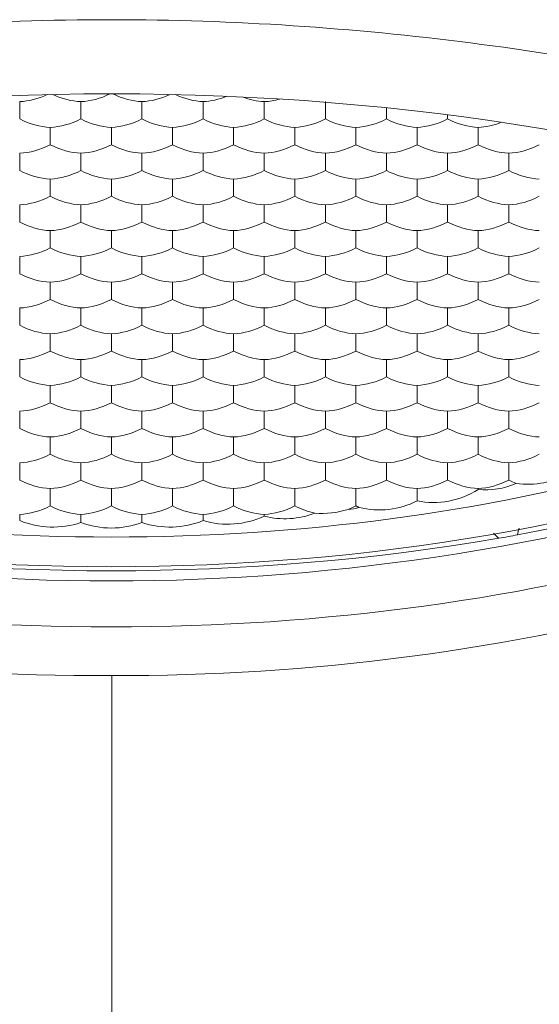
# Model space of a CAD drawing. Header units: millimetres. Extents: x 0 to 7.29, y -1.92 to 0.3.
# Tile 5 of 9: x 0.76531 to 0.77042, y -1.0323 to -1.02262. Entities that reach past the tile are written whole.
import ezdxf

# ---------------------------------------------------------------- set-up
doc = ezdxf.new("R2010")
doc.units = ezdxf.units.MM
doc.layers.add('VIBIA LUMINAIRES', color=1, linetype='Continuous', lineweight=9)

# ---------------------------------------------------------------- blocks, each defined once
blk = doc.blocks.new('5580_alz')
for p, q in [((-0.0009017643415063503, 0.409716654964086), (-0.0009017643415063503, 0.4095468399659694)), ((-0.0003005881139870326, 0.409716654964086), (-0.0003005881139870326, 0.4095468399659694)), ((0.0003005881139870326, 0.409716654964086), (0.0003005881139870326, 0.4095468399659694)), ((0.0009017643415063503, 0.4095468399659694), (0.0009017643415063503, 0.409716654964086)), ((0.001502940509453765, 0.4095468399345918), (0.001502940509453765, 0.409716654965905)), ((0.00210411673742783, 0.4095468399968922), (0.00210411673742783, 0.4097166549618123)), ((0.002705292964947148, 0.4095468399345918), (0.002705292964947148, 0.4096554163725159)), ((0.00330646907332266, 0.4095468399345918), (0.00330646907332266, 0.4095862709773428)), ((-0.00060117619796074, 0.4094630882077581), (-0.00060117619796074, 0.4092932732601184)), ((0, 0.4094630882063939), (0, 0.4092932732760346)), ((0.00060117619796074, 0.4092932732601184), (0.00060117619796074, 0.4094630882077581)), ((0.00120235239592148, 0.4092932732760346), (0.00120235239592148, 0.4094630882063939)), ((0.001803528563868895, 0.409293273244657), (0.001803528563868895, 0.4094630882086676)), ((0.002404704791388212, 0.4092932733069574), (0.002404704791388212, 0.4094630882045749)), ((0.003005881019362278, 0.409293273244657), (0.003005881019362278, 0.4094630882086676)), ((0.003607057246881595, 0.4092932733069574), (0.003607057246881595, 0.4094630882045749)), ((-0.0009017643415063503, 0.4092095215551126), (-0.0009017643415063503, 0.409039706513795)), ((-0.0003005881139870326, 0.4092095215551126), (-0.0003005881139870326, 0.409039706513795)), ((0.0003005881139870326, 0.409039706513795), (0.0003005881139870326, 0.4092095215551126)), ((0.0009017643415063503, 0.409039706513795), (0.0009017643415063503, 0.4092095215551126)), ((0.001502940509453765, 0.4090397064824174), (0.001502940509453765, 0.4092095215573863)), ((0.00210411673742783, 0.4090397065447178), (0.00210411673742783, 0.4092095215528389)), ((0.002705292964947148, 0.4090397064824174), (0.002705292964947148, 0.4092095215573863)), ((0.00330646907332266, 0.4090397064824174), (0.00330646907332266, 0.4092095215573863)), ((0.003907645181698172, 0.4090397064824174), (0.003907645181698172, 0.4092095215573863)), ((-0.00060117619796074, 0.4089559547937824), (-0.00060117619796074, 0.4087861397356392)), ((0, 0.4089559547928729), (0, 0.4087861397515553)), ((0.00060117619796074, 0.4087861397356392), (0.00060117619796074, 0.4089559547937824)), ((0.00120235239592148, 0.4087861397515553), (0.00120235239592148, 0.4089559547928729)), ((0.001803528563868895, 0.4087861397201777), (0.001803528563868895, 0.4089559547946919)), ((0.002404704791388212, 0.4087861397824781), (0.002404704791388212, 0.4089559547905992)), ((0.003005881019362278, 0.4087861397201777), (0.003005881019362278, 0.4089559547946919)), ((0.003607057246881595, 0.4087861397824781), (0.003607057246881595, 0.4089559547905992)), ((-0.0009017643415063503, 0.4087023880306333), (-0.0009017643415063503, 0.4085325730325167)), ((-0.0003005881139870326, 0.4087023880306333), (-0.0003005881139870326, 0.4085325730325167)), ((0.0003005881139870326, 0.4087023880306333), (0.0003005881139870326, 0.4085325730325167)), ((0.0009017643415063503, 0.4085325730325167), (0.0009017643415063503, 0.4087023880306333)), ((0.001502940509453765, 0.4085325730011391), (0.001502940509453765, 0.4087023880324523)), ((0.00210411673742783, 0.4085325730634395), (0.00210411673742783, 0.4087023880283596)), ((0.002705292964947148, 0.4085325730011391), (0.002705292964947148, 0.4087023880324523)), ((0.00330646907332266, 0.4085325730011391), (0.00330646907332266, 0.4087023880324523)), ((0.003907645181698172, 0.4085325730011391), (0.003907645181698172, 0.4087023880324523)), ((-0.00060117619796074, 0.4084488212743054), (-0.00060117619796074, 0.4082790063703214)), ((0, 0.4084488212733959), (0, 0.4082790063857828)), ((0.00060117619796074, 0.4084488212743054), (0.00060117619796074, 0.4082790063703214)), ((0.00120235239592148, 0.4082790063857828), (0.00120235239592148, 0.4084488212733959)), ((0.001803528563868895, 0.40827900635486), (0.001803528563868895, 0.4084488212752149)), ((0.002404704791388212, 0.4082790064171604), (0.002404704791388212, 0.4084488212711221)), ((0.003005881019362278, 0.40827900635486), (0.003005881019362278, 0.4084488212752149)), ((0.003607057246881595, 0.4082790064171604), (0.003607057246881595, 0.4084488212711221)), ((-0.0009017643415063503, 0.4081952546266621), (-0.0009017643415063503, 0.408025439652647)), ((-0.0003005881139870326, 0.4081952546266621), (-0.0003005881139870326, 0.408025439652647)), ((0.0003005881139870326, 0.4081952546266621), (0.0003005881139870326, 0.408025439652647)), ((0.0009017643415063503, 0.4081952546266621), (0.0009017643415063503, 0.408025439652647)), ((0.001502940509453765, 0.4080254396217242), (0.001502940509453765, 0.4081952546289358)), ((0.00210411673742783, 0.4080254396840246), (0.00210411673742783, 0.4081952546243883)), ((0.002705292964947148, 0.4080254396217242), (0.002705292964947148, 0.4081952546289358)), ((0.00330646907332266, 0.4080254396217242), (0.00330646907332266, 0.4081952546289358)), ((0.003907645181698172, 0.4080254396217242), (0.003907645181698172, 0.4081952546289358)), ((-0.00060117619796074, 0.407941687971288), (-0.00060117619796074, 0.4077718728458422)), ((0, 0.4079416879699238), (0, 0.4077718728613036)), ((0.00060117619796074, 0.407941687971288), (0.00060117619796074, 0.4077718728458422)), ((0.00120235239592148, 0.4077718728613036), (0.00120235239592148, 0.4079416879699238)), ((0.001803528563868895, 0.4077718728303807), (0.001803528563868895, 0.4079416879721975)), ((0.002404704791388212, 0.4077718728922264), (0.002404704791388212, 0.4079416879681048)), ((0.003005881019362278, 0.4077718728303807), (0.003005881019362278, 0.4079416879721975)), ((0.003607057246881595, 0.4077718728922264), (0.003607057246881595, 0.4079416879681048)), ((-0.0009017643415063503, 0.4076881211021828), (-0.0009017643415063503, 0.4075183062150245)), ((-0.0003005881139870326, 0.4076881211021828), (-0.0003005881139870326, 0.4075183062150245)), ((0.0003005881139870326, 0.4076881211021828), (0.0003005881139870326, 0.4075183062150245)), ((0.0009017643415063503, 0.4075183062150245), (0.0009017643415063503, 0.4076881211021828)), ((0.001502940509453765, 0.4075183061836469), (0.001502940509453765, 0.4076881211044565)), ((0.00210411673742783, 0.4075183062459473), (0.00210411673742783, 0.407688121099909)), ((0.002705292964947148, 0.4075183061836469), (0.002705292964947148, 0.4076881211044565)), ((0.00330646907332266, 0.4075183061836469), (0.00330646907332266, 0.4076881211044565)), ((0.003907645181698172, 0.4075183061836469), (0.003907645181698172, 0.4076881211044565)), ((-0.00060117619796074, 0.4074345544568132), (-0.00060117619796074, 0.4072647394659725)), ((0, 0.407434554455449), (0, 0.4072647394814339)), ((0.00060117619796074, 0.4072647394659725), (0.00060117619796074, 0.4074345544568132)), ((0.00120235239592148, 0.4072647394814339), (0.00120235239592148, 0.407434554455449)), ((0.001803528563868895, 0.4072647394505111), (0.001803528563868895, 0.4074345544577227)), ((0.002404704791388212, 0.4072647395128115), (0.002404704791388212, 0.40743455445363)), ((0.003005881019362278, 0.4072647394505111), (0.003005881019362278, 0.4074345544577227)), ((0.003607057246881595, 0.4072647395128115), (0.003607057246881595, 0.40743455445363)), ((-0.0009017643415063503, 0.4071809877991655), (-0.0009017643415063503, 0.4070111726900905)), ((-0.0003005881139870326, 0.4071809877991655), (-0.0003005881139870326, 0.4070111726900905)), ((0.0003005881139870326, 0.4070111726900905), (0.0003005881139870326, 0.4071809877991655)), ((0.0009017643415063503, 0.4070111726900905), (0.0009017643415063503, 0.4071809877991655)), ((0.001502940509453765, 0.4070111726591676), (0.001502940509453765, 0.4071809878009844)), ((0.00210411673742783, 0.407011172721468), (0.00210411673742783, 0.4071809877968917)), ((0.002705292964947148, 0.4070111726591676), (0.002705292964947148, 0.4071809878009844)), ((0.00330646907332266, 0.4070111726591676), (0.00330646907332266, 0.4071809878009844)), ((0.003907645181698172, 0.4070111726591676), (0.003907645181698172, 0.4071809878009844)), ((-0.00060117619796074, 0.4069274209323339), (-0.00060117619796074, 0.4067576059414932)), ((0, 0.4069274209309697), (0, 0.4067576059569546)), ((0.00060117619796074, 0.4067576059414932), (0.00060117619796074, 0.4069274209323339)), ((0.00120235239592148, 0.4067576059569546), (0.00120235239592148, 0.4069274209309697)), ((0.001803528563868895, 0.4067576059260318), (0.001803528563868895, 0.4069274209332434)), ((0.002404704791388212, 0.4069274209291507), (0.002404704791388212, 0.4067576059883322)), ((0.003005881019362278, 0.4067576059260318), (0.003005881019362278, 0.4069274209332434)), ((0.003607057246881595, 0.4067576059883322), (0.003607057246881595, 0.4069274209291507)), ((-0.0009017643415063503, 0.4066738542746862), (-0.0009017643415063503, 0.4065040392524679)), ((-0.0003005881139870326, 0.4066738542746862), (-0.0003005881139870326, 0.4065040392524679)), ((0.0003005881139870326, 0.4066738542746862), (0.0003005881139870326, 0.4065040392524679)), ((0.0009017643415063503, 0.4065040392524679), (0.0009017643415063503, 0.4066738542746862)), ((0.001502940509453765, 0.4065040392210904), (0.001502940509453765, 0.4066738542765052)), ((0.00210411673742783, 0.4065040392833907), (0.00210411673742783, 0.4066738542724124)), ((0.002705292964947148, 0.4066738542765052), (0.002705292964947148, 0.4065040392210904)), ((0.00330646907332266, 0.4065040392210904), (0.00330646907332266, 0.4066738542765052)), ((0.003907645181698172, 0.4065040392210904), (0.003907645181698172, 0.4066738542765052)), ((-0.00060117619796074, 0.4064202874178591), (-0.00060117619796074, 0.4062504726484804)), ((0, 0.4064202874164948), (0, 0.4062504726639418)), ((0.00060117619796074, 0.4064202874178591), (0.00060117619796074, 0.4062504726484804)), ((0.00120235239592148, 0.4062504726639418), (0.00120235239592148, 0.4064202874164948)), ((0.001803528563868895, 0.4062504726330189), (0.001803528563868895, 0.4064202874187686)), ((0.002404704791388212, 0.4064202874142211), (0.002404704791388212, 0.4062504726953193)), ((0.003005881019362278, 0.4064202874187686), (0.003005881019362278, 0.4062504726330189)), ((0.003607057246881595, 0.4062504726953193), (0.003607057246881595, 0.4064202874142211)), ((-0.0009017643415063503, 0.4061667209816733), (-0.0009017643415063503, 0.4059969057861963)), ((-0.0003005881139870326, 0.4061667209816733), (-0.0003005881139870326, 0.4059969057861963)), ((0.0003005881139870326, 0.4061667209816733), (0.0003005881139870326, 0.4059969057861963)), ((0.0009017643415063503, 0.4061667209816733), (0.0009017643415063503, 0.4059969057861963)), ((0.001502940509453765, 0.4059969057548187), (0.001502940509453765, 0.4061667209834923)), ((0.00210411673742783, 0.4059969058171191), (0.00210411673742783, 0.4061667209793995)), ((0.002705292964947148, 0.4061667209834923), (0.002705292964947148, 0.4059969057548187)), ((0.00330646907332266, 0.4061667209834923), (0.00330646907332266, 0.4059969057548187)), ((0.003907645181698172, 0.4059969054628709), (0.003907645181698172, 0.4061667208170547)), ((-0.00060117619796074, 0.4059131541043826), (-0.00060117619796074, 0.4057433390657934)), ((0, 0.4059131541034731), (0, 0.4057433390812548)), ((0.00060117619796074, 0.4059131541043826), (0.00060117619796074, 0.4057433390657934)), ((0.00120235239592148, 0.4059131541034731), (0.00120235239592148, 0.4057433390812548)), ((0.001803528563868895, 0.405743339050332), (0.001803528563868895, 0.4059131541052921)), ((0.002404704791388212, 0.4059131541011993), (0.002404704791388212, 0.4057433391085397)), ((0.003005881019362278, 0.4059131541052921), (0.003005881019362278, 0.4057914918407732)), ((0.003607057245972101, 0.4059131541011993), (0.003607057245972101, 0.4059036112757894)), ((-0.0009017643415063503, 0.4056595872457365), (-0.0009017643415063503, 0.4055984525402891)), ((-0.0003005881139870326, 0.4056595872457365), (-0.0003005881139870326, 0.4055790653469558)), ((0.0003005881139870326, 0.4056595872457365), (0.0003005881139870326, 0.4055790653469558)), ((0.0009017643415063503, 0.4056595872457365), (0.0009017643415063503, 0.4055984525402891)), ((0.001502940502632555, 0.4056595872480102), (0.001502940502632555, 0.4056418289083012)), ((4.410406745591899e-06, 0.3971549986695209), (3.849870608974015e-06, 0.4040749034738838))]:
    blk.add_line(p, q)
for centre, radius, start, end in [((0, 0.426703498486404), 0.02169837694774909, 251.914190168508, 288.085809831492), ((0.004096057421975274, 0.4067339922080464), 0.0007789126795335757, 261.3733941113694, 302.0002838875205), ((0.003166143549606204, 0.4065999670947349), 0.000824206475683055, 258.7877172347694, 302.3408861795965), ((0.003680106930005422, 0.4066316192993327), 0.0007316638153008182, 264.2700140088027, 294.1306532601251), ((0.002633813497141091, 0.4065362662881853), 0.0008325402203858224, 256.3495070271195, 296.5453719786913), ((0.002075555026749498, 0.4064948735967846), 0.0008261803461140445, 264.8579704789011, 287.717798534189), ((0.002248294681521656, 0.4064805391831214), 0.000776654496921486, 275.8152119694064, 284.087511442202), ((-0.0005748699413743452, 0.4064044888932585), 0.0008698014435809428, 247.9245974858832, 288.3812461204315), ((0.0005748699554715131, 0.4064044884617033), 0.0008698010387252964, 251.6187440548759, 292.0754123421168), ((0.001144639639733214, 0.4064200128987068), 0.00085670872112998, 253.5309060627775, 294.7228595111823), ((0.001705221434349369, 0.4064331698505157), 0.0008167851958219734, 255.6612105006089, 291.269059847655), ((-6.283130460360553e-07, 0.4063924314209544), 0.0008669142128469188, 249.7566214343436, 270.0415262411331), ((5.806714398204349e-07, 0.4063926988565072), 0.0008671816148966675, 269.9616343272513, 290.2402179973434), ((-0.01773789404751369, 0.4109270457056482), 0.02240797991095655, 345.8758555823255, 346.046292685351), ((-0.0001109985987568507, 0.4257027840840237), 0.02162831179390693, 254.7249250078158, 270.2940056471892), ((5.922890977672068e-05, 0.4260964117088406), 0.02202173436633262, 269.8458566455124, 285.1352307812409)]:
    blk.add_arc(centre, radius, start, end)
for centre, major_axis, ratio, start_param, end_param in [((0, 0.4034782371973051), (0.01302548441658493, -5.561997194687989e-17), 0.4848096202, -1.035630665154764, 4.176568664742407), ((-0.0007514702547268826, 0.4103901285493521), (-0.0004788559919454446, -0.0005676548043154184), 0.7583075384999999, 0.6029854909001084, 1.027057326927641), ((-0.0004508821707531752, 0.4103901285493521), (0.0004788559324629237, -0.0005676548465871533), 0.7583075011, 5.251880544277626, 5.68019985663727), ((-0.0001502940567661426, 0.4103901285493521), (-0.0004788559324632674, -0.000567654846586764), 0.7583075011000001, 0.6029854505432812, 1.051321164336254), ((0.0001502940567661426, 0.4103901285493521), (0.0004788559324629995, -0.0005676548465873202), 0.7583075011, 5.231864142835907, 5.680199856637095), ((0.0004508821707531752, 0.4103901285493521), (-0.0004788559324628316, -0.0005676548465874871), 0.7583075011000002, 0.6029854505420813, 1.031304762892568), ((0.0007514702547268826, 0.4103901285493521), (0.0004788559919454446, -0.0005676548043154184), 0.7583075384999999, 5.256127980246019, 5.680199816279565), ((0.001052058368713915, 0.4103901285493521), (-0.000478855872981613, -0.0005676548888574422), 0.7583074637, 0.6029854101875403, 0.9677040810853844), ((0.001352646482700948, 0.4103901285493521), (0.0004788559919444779, -0.0005676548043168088), 0.7583075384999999, 5.342703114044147, 5.680199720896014), ((0.00165323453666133, 0.4103901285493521), (-0.0004788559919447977, -0.000567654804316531), 0.7583075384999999, 0.6029855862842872, 0.8451529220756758), ((-0.0007514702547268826, 0.4101365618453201), (0.000478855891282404, -0.0005676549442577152), 0.7583074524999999, 5.209023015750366, 5.680199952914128), ((-0.0004508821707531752, 0.4101365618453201), (-0.0004788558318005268, -0.0005676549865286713), 0.7583074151, 0.6029853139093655, 1.074162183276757), ((-0.0001502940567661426, 0.4101365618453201), (0.0004788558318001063, -0.0005676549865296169), 0.7583074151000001, 5.209023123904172, 5.680200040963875), ((0.0001502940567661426, 0.4101365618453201), (-0.0004788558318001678, -0.0005676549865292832), 0.7583074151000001, 0.6029852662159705, 1.074162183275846), ((0.0004508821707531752, 0.4101365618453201), (0.000478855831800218, -0.0005676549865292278), 0.7583074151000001, 5.209023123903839, 5.680199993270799), ((0.0007514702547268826, 0.4101365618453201), (-0.0004788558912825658, -0.000567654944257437), 0.7583074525, 0.6029853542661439, 1.074162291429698), ((0.001052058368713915, 0.4101365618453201), (0.0004788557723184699, -0.00056765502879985), 0.7583073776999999, 5.209023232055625, 5.680200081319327), ((0.001352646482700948, 0.4101365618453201), (-0.0004788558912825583, -0.0005676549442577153), 0.7583074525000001, 0.6029853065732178, 1.074162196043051), ((0.00165323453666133, 0.4101365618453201), (0.0004788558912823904, -0.000567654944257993), 0.7583074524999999, 5.209023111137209, 5.680199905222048), ((0.001953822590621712, 0.4101365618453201), (-0.0004788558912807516, -0.0005676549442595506), 0.7583074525, 0.602985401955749, 1.074162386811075), ((0.002254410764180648, 0.4101365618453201), (0.0004788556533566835, -0.0005676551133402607), 0.7583073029, 5.209023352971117, 5.680200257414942), ((0.002554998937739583, 0.4101365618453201), (-0.0004788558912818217, -0.0005676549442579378), 0.7583074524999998, 0.6029852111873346, 1.074162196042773), ((0.002855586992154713, 0.4101365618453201), (0.0004788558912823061, -0.0005676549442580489), 0.7583074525, 5.209023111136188, 5.680199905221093), ((0.003156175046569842, 0.4101365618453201), (-0.0004788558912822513, -0.0005676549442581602), 0.7583074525, 0.6029854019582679, 1.074162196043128), ((0.003456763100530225, 0.4101365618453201), (0.0004788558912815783, -0.0005676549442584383), 0.7583074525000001, 5.209023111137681, 5.680200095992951), ((0.00375735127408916, 0.4101365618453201), (-0.0004788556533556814, -0.0005676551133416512), 0.7583073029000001, 0.6029850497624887, 0.9589336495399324), ((-0.0007514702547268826, 0.4098829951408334), (-0.000478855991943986, -0.0005676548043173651), 0.7583075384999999, 0.6029854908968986, 1.074162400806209), ((-0.0004508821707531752, 0.4098829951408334), (0.0004788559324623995, -0.0005676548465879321), 0.7583075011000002, 5.209023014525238, 5.680199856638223), ((-0.0001502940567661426, 0.4098829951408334), (-0.0004788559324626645, -0.0005676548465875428), 0.7583075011, 0.6029854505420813, 1.074162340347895), ((0.0001502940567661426, 0.4098829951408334), (0.0004788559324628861, -0.0005676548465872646), 0.7583075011, 5.209022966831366, 5.680199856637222), ((0.0004508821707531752, 0.4098829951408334), (-0.0004788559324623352, -0.0005676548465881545), 0.7583075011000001, 0.6029854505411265, 1.074162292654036), ((0.0007514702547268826, 0.4098829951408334), (0.0004788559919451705, -0.0005676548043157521), 0.7583075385, 5.209022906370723, 5.680199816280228), ((0.001052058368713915, 0.4098829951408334), (-0.0004788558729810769, -0.0005676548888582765), 0.7583074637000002, 0.6029854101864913, 1.074162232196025), ((0.001352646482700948, 0.4098829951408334), (0.0004788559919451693, -0.0005676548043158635), 0.7583075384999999, 5.209022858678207, 5.680199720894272), ((0.00165323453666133, 0.4098829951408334), (-0.000478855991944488, -0.0005676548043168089), 0.7583075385, 0.6029855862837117, 1.074162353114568), ((0.001953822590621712, 0.4098829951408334), (0.0004788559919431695, -0.0005676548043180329), 0.7583075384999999, 5.209022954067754, 5.680199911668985), ((0.002254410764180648, 0.4098829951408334), (-0.0004788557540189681, -0.0005676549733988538), 0.7583073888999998, 0.602985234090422, 1.074162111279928), ((0.002554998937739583, 0.4098829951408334), (0.0004788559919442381, -0.0005676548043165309), 0.7583075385, 5.209022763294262, 5.680199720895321), ((0.002855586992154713, 0.4098829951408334), (-0.0004788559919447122, -0.0005676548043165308), 0.7583075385, 0.602985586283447, 1.074162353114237), ((0.003156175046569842, 0.4098829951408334), (0.0004788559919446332, -0.0005676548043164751), 0.7583075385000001, 5.209022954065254, 5.680199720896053), ((0.003456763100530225, 0.4098829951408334), (-0.000478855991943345, -0.0005676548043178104), 0.7583075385, 0.6029855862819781, 1.074162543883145), ((0.00375735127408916, 0.4098829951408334), (0.0004788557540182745, -0.0005676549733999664), 0.7583073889, 5.209023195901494, 5.680199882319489), ((0.004057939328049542, 0.4098829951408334), (-0.0004788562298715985, -0.0005676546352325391), 0.7583076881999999, 0.602985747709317, 1.074162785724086), ((-0.0007514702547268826, 0.4096294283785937), (0.0004788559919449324, -0.0005676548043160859), 0.7583075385, 5.209022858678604, 5.680199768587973), ((-0.0004508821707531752, 0.4096294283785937), (-0.0004788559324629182, -0.0005676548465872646), 0.7583075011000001, 0.6029854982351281, 1.074162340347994), ((-0.0001502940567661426, 0.4096294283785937), (0.0004788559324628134, -0.0005676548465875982), 0.7583075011, 5.209022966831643, 5.680199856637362), ((0.0001502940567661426, 0.4096294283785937), (-0.0004788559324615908, -0.0005676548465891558), 0.7583075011, 0.6029854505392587, 1.074162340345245), ((0.0004508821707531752, 0.4096294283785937), (0.0004788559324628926, -0.0005676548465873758), 0.7583075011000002, 5.209022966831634, 5.68019980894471), ((0.0007514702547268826, 0.4096294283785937), (-0.0004788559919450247, -0.0005676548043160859), 0.7583075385, 0.6029855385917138, 1.074162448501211), ((0.001052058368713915, 0.4096294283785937), (0.0004788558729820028, -0.0005676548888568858), 0.7583074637, 5.209023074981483, 5.680199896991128), ((0.001352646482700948, 0.4096294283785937), (-0.0004788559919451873, -0.0005676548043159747), 0.7583075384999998, 0.6029854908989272, 1.074162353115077), ((0.00165323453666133, 0.4096294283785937), (0.0004788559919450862, -0.0005676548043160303), 0.7583075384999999, 5.209022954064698, 5.680199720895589), ((0.001953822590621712, 0.4096294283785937), (-0.0004788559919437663, -0.0005676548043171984), 0.7583075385, 0.6029855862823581, 1.074162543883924), ((0.002254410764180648, 0.4096294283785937), (0.0004788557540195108, -0.0005676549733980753), 0.7583073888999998, 5.209023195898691, 5.680200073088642), ((0.002554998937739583, 0.4096294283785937), (-0.0004788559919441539, -0.0005676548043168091), 0.7583075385, 0.6029853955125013, 1.07416235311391), ((0.002855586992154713, 0.4096294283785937), (0.0004788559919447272, -0.0005676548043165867), 0.7583075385, 5.209022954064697, 5.680199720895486), ((0.003156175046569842, 0.4096294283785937), (-0.0004788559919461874, -0.0005676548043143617), 0.7583075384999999, 0.6029855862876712, 1.074162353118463), ((0.003456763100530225, 0.4096294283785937), (0.0004788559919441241, -0.0005676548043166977), 0.7583075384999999, 5.209022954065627, 5.68019991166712), ((0.00375735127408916, 0.4096294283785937), (-0.0004788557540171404, -0.0005676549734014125), 0.7583073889, 0.6029852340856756, 1.074161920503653), ((0.004057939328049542, 0.4096294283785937), (0.0004788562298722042, -0.0005676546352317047), 0.7583076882, 5.209022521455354, 5.680199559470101), ((-0.0007514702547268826, 0.4093758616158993), (-0.0004788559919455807, -0.0005676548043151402), 0.7583075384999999, 0.6029854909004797, 1.074162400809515), ((-0.0004508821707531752, 0.4093758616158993), (0.0004788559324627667, -0.0005676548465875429), 0.7583075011, 5.209023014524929, 5.680199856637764), ((-0.0001502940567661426, 0.4093758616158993), (-0.0004788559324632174, -0.0005676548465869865), 0.7583075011, 0.6029854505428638, 1.074162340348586), ((0.0001502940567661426, 0.4093758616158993), (0.000478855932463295, -0.0005676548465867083), 0.7583075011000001, 5.209022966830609, 5.680199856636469), ((0.0004508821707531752, 0.4093758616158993), (-0.0004788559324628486, -0.0005676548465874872), 0.7583075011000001, 0.6029854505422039, 1.074162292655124), ((0.0007514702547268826, 0.4093758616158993), (0.0004788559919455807, -0.0005676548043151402), 0.7583075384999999, 5.209022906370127, 5.680199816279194), ((0.001052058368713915, 0.4093758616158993), (-0.0004788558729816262, -0.0005676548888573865), 0.7583074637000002, 0.6029854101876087, 1.074162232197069), ((0.001352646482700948, 0.4093758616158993), (0.0004788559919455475, -0.0005676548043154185), 0.7583075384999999, 5.209022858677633, 5.680199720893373), ((0.00165323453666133, 0.4093758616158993), (-0.0004788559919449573, -0.0005676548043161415), 0.7583075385, 0.6029855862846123, 1.074162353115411), ((0.001953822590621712, 0.4093758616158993), (0.0004788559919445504, -0.000567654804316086), 0.7583075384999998, 5.209022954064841, 5.680199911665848), ((0.002254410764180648, 0.4093758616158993), (-0.0004788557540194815, -0.0005676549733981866), 0.7583073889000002, 0.6029852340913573, 1.07416211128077), ((0.002554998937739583, 0.4093758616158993), (0.0004788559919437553, -0.000567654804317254), 0.7583075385, 5.209022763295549, 5.68019972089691), ((0.002855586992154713, 0.4093758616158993), (-0.00047885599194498, -0.0005676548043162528), 0.7583075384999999, 0.6029855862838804, 1.074162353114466), ((0.003156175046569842, 0.4093758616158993), (0.0004788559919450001, -0.0005676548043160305), 0.7583075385, 5.209022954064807, 5.680199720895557), ((0.003456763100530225, 0.4093758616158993), (-0.0004788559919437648, -0.0005676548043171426), 0.7583075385, 0.6029855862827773, 1.074162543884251), ((0.00375735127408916, 0.4093758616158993), (0.0004788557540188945, -0.0005676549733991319), 0.7583073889, 5.209023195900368, 5.680199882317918), ((0.004057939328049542, 0.4093758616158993), (-0.0004788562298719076, -0.0005676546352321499), 0.7583076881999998, 0.6029857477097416, 1.074162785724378), ((-0.0007514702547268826, 0.4091222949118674), (0.0004788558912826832, -0.0005676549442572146), 0.7583074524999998, 5.209023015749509, 5.680199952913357), ((-0.0004508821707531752, 0.4091222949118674), (-0.0004788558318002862, -0.0005676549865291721), 0.7583074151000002, 0.6029853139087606, 1.074162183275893), ((-0.0001502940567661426, 0.4091222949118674), (0.0004788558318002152, -0.000567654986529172), 0.7583074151, 5.209023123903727, 5.680200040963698), ((0.0001502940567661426, 0.4091222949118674), (-0.0004788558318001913, -0.000567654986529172), 0.7583074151, 0.6029852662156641, 1.074162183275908), ((0.0004508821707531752, 0.4091222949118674), (0.0004788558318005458, -0.0005676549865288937), 0.7583074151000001, 5.20902312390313, 5.680199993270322), ((0.0007514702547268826, 0.4091222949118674), (-0.0004788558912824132, -0.0005676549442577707), 0.7583074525, 0.602985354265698, 1.07416229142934), ((0.001052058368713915, 0.4091222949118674), (0.000478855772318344, -0.0005676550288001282), 0.7583073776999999, 5.209023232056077, 5.680200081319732), ((0.001352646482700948, 0.4091222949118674), (-0.0004788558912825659, -0.0005676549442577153), 0.7583074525, 0.6029853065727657, 1.07416219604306), ((0.00165323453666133, 0.4091222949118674), (0.0004788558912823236, -0.0005676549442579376), 0.7583074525, 5.209023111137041, 5.680199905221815), ((0.001953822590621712, 0.4091222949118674), (-0.0004788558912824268, -0.0005676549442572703), 0.7583074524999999, 0.6029854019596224, 1.074162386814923), ((0.002254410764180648, 0.4091222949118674), (0.0004788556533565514, -0.0005676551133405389), 0.7583073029, 5.209023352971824, 5.68020025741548), ((0.002554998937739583, 0.4091222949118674), (-0.0004788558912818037, -0.0005676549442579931), 0.7583074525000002, 0.6029852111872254, 1.074162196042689), ((0.002855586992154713, 0.4091222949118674), (0.0004788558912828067, -0.0005676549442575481), 0.7583074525, 5.209023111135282, 5.680199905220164), ((0.003156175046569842, 0.4091222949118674), (-0.0004788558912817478, -0.0005676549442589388), 0.7583074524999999, 0.6029854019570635, 1.074162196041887), ((0.003456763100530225, 0.4091222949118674), (0.0004788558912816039, -0.0005676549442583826), 0.7583074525, 5.209023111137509, 5.680200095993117), ((0.00375735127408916, 0.4091222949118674), (-0.00047885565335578, -0.0005676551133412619), 0.7583073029, 0.6029850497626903, 1.074161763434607), ((0.004057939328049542, 0.4091222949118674), (0.0004788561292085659, -0.0005676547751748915), 0.7583076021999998, 5.209022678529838, 5.680199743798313), ((-0.0007514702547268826, 0.4088687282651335), (-0.0004788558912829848, -0.0005676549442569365), 0.7583074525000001, 0.6029853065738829, 1.074162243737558), ((-0.0004508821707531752, 0.4088687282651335), (0.0004788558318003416, -0.0005676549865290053), 0.7583074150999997, 5.209023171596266, 5.680200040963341), ((-0.0001502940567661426, 0.4088687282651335), (-0.0004788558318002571, -0.0005676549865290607), 0.7583074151, 0.6029852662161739, 1.074162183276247), ((0.0001502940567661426, 0.4088687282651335), (0.0004788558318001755, -0.0005676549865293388), 0.7583074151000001, 5.209023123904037, 5.680200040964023), ((0.0004508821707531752, 0.4088687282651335), (-0.0004788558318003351, -0.0005676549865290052), 0.7583074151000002, 0.6029852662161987, 1.074162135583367), ((0.0007514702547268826, 0.4088687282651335), (0.0004788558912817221, -0.0005676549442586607), 0.7583074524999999, 5.209023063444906, 5.680200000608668), ((0.001052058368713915, 0.4088687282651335), (-0.0004788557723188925, -0.000567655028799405), 0.7583073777, 0.6029852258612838, 1.074162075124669), ((0.001352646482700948, 0.4088687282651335), (0.000478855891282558, -0.0005676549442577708), 0.7583074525, 5.209023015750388, 5.680199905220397), ((0.00165323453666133, 0.4088687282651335), (-0.0004788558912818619, -0.000567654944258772), 0.7583074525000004, 0.6029854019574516, 1.074162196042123), ((0.001953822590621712, 0.4088687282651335), (0.0004788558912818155, -0.0005676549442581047), 0.7583074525, 5.209023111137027, 5.680200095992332), ((0.002254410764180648, 0.4088687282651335), (-0.00047885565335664, -0.0005676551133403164), 0.7583073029, 0.6029850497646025, 1.074161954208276), ((0.002554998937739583, 0.4088687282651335), (0.0004788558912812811, -0.0005676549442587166), 0.7583074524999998, 5.209022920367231, 5.680199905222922), ((0.002855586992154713, 0.4088687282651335), (-0.0004788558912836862, -0.0005676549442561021), 0.7583074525, 0.6029854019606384, 1.074162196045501), ((0.003156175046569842, 0.4088687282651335), (0.0004788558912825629, -0.0005676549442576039), 0.7583074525, 5.209023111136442, 5.680199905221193), ((0.003456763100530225, 0.4088687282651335), (-0.0004788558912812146, -0.0005676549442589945), 0.7583074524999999, 0.6029854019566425, 1.074162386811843), ((0.00375735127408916, 0.4088687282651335), (0.0004788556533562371, -0.00056765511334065), 0.7583073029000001, 5.209023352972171, 5.680200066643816), ((0.004057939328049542, 0.4088687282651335), (-0.0004788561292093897, -0.0005676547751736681), 0.7583076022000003, 0.602985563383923, 1.074162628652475), ((0, 0.4104889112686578), (0.01042038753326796, 0), 0.4848096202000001, 3.655054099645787, 5.769723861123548), ((-0.0007514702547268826, 0.4086151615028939), (0.0004788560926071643, -0.0005676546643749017), 0.7583076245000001, 5.209022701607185, 5.680199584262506), ((-0.0004508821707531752, 0.4086151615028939), (-0.0004788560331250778, -0.0005676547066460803), 0.7583075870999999, 0.6029856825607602, 1.074162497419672), ((-0.0001502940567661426, 0.4086151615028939), (0.0004788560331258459, -0.0005676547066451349), 0.7583075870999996, 5.209022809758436, 5.680199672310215), ((0.0001502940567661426, 0.4086151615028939), (-0.000478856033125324, -0.0005676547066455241), 0.7583075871, 0.6029856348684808, 1.074162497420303), ((0.0004508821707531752, 0.4086151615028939), (0.0004788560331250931, -0.0005676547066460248), 0.7583075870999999, 5.209022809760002, 5.680199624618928), ((0.0007514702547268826, 0.4086151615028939), (-0.0004788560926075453, -0.0005676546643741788), 0.7583076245, 0.6029857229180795, 1.07416260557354), ((0.001052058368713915, 0.4086151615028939), (0.0004788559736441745, -0.0005676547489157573), 0.7583075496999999, 5.209022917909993, 5.680199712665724), ((0.001352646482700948, 0.4086151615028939), (-0.0004788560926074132, -0.0005676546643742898), 0.7583076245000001, 0.6029856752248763, 1.074162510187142), ((0.00165323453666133, 0.4086151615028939), (0.0004788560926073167, -0.000567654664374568), 0.7583076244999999, 5.209022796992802, 5.680199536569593), ((0.001953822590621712, 0.4086151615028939), (-0.0004788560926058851, -0.0005676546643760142), 0.7583076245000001, 0.6029857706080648, 1.074162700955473), ((0.002254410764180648, 0.4086151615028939), (0.0004788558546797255, -0.0005676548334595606), 0.7583074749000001, 5.209023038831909, 5.680199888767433), ((0.002554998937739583, 0.4086151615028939), (-0.0004788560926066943, -0.0005676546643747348), 0.7583076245, 0.602985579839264, 1.074162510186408), ((0.002855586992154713, 0.4086151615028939), (0.000478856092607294, -0.0005676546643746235), 0.7583076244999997, 5.209022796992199, 5.680199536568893), ((0.003156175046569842, 0.4086151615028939), (-0.0004788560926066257, -0.0005676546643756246), 0.7583076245, 0.6029857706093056, 1.074162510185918), ((0.003456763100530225, 0.4086151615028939), (0.0004788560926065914, -0.000567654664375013), 0.7583076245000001, 5.209022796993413, 5.680199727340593), ((0.00375735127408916, 0.4086151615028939), (-0.0004788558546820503, -0.000567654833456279), 0.7583074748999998, 0.6029854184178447, 1.074162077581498), ((0.004057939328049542, 0.4086151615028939), (0.0004788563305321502, -0.000567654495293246), 0.7583077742, 5.209022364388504, 5.680199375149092), ((-0.0007514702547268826, 0.4083615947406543), (-0.0004788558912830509, -0.0005676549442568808), 0.7583074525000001, 0.6029853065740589, 1.074162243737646), ((-0.0004508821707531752, 0.4083615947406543), (0.000478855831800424, -0.0005676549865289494), 0.7583074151, 5.209023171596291, 5.68020004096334), ((-0.0001502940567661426, 0.4083615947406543), (-0.0004788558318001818, -0.00056765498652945), 0.7583074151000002, 0.6029852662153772, 1.074162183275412), ((0.0001502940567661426, 0.4083615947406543), (0.0004788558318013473, -0.0005676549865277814), 0.7583074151, 5.209023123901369, 5.680200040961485), ((0.0004508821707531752, 0.4083615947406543), (-0.0004788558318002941, -0.0005676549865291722), 0.7583074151, 0.6029852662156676, 1.0741621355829), ((0.0007514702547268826, 0.4083615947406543), (0.000478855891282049, -0.0005676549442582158), 0.7583074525, 5.209023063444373, 5.680200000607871), ((0.001052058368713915, 0.4083615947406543), (-0.0004788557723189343, -0.0005676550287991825), 0.7583073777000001, 0.6029852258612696, 1.07416207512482), ((0.001352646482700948, 0.4083615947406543), (0.0004788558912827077, -0.000567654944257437), 0.7583074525, 5.209023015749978, 5.680199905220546), ((0.00165323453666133, 0.4083615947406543), (-0.0004788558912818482, -0.0005676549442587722), 0.7583074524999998, 0.6029854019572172, 1.074162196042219), ((0.001953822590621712, 0.4083615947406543), (0.0004788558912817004, -0.0005676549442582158), 0.7583074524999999, 5.209023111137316, 5.680200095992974), ((0.002254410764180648, 0.4083615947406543), (-0.0004788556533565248, -0.0005676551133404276), 0.7583073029, 0.6029850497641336, 1.074161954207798), ((0.002554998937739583, 0.4083615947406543), (0.0004788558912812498, -0.0005676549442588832), 0.7583074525, 5.209022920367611, 5.680199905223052), ((0.002855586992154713, 0.4083615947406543), (-0.0004788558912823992, -0.0005676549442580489), 0.7583074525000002, 0.6029854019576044, 1.074162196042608), ((0.003156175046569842, 0.4083615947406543), (0.0004788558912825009, -0.0005676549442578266), 0.7583074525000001, 5.209023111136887, 5.680199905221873), ((0.003456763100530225, 0.4083615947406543), (-0.0004788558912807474, -0.0005676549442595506), 0.7583074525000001, 0.6029854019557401, 1.07416238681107), ((0.00375735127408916, 0.4083615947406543), (0.0004788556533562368, -0.0005676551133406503), 0.7583073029, 5.209023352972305, 5.680200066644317), ((0.004057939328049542, 0.4083615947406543), (-0.0004788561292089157, -0.0005676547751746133), 0.7583076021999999, 0.6029855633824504, 1.07416262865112), ((0, 0.4100507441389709), (-0.01134036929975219, 0), 0.4848096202, 0.4827220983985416, 2.658870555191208), ((-0.0007514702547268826, 0.4081080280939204), (0.0004788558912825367, -0.0005676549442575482), 0.7583074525, 5.209023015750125, 5.68019995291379), ((-0.0004508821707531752, 0.4081080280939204), (-0.0004788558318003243, -0.0005676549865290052), 0.7583074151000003, 0.6029853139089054, 1.074162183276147), ((-0.0001502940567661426, 0.4081080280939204), (0.0004788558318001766, -0.0005676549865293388), 0.7583074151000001, 5.209023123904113, 5.680200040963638), ((0.0001502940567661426, 0.4081080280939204), (-0.0004788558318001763, -0.0005676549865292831), 0.7583074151, 0.6029852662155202, 1.074162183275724), ((0.0004508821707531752, 0.4081080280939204), (0.0004788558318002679, -0.0005676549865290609), 0.7583074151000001, 5.209023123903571, 5.680199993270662), ((0.0007514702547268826, 0.4081080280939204), (-0.0004788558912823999, -0.0005676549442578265), 0.7583074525, 0.6029853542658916, 1.074162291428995), ((0.001052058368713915, 0.4081080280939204), (0.0004788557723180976, -0.0005676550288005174), 0.7583073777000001, 5.209023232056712, 5.680200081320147), ((0.001352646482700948, 0.4081080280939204), (-0.0004788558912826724, -0.0005676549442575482), 0.7583074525, 0.6029853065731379, 1.07416219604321), ((0.00165323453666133, 0.4081080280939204), (0.000478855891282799, -0.0005676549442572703), 0.7583074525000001, 5.209023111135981, 5.680199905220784), ((0.001953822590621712, 0.4081080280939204), (-0.0004788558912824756, -0.0005676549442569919), 0.7583074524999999, 0.6029854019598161, 1.074162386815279), ((0.002254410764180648, 0.4081080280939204), (0.0004788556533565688, -0.0005676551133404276), 0.7583073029, 5.209023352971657, 5.680200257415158), ((0.002554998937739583, 0.4081080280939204), (-0.0004788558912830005, -0.0005676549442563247), 0.7583074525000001, 0.6029852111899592, 1.074162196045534), ((0.002855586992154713, 0.4081080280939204), (0.0004788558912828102, -0.0005676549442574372), 0.7583074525, 5.209023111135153, 5.680199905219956), ((0.003156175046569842, 0.4081080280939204), (-0.0004788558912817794, -0.0005676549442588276), 0.7583074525, 0.602985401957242, 1.074162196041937), ((0.003456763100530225, 0.4081080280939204), (0.0004788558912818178, -0.0005676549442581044), 0.7583074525, 5.209023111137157, 5.680200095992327), ((0.00375735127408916, 0.4081080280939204), (-0.0004788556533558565, -0.0005676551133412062), 0.7583073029, 0.6029850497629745, 1.074161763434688), ((0.004057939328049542, 0.4081080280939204), (0.000478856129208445, -0.0005676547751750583), 0.7583076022, 5.209022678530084, 5.680199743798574), ((-0.0007514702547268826, 0.4078544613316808), (-0.0004788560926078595, -0.0005676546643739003), 0.7583076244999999, 0.6029856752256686, 1.074162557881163), ((-0.0004508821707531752, 0.4078544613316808), (0.0004788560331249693, -0.0005676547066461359), 0.7583075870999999, 5.209022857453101, 5.680199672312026), ((-0.0001502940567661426, 0.4078544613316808), (-0.0004788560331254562, -0.0005676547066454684), 0.7583075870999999, 0.6029856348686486, 1.074162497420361), ((0.0001502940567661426, 0.4078544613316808), (0.0004788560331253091, -0.0005676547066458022), 0.7583075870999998, 5.209022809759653, 5.680199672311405), ((0.0004508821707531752, 0.4078544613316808), (-0.0004788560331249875, -0.0005676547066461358), 0.7583075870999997, 0.6029856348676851, 1.074162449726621), ((0.0007514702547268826, 0.4078544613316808), (0.000478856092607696, -0.0005676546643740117), 0.7583076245, 5.209022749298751, 5.680199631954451), ((0.001052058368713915, 0.4078544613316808), (-0.0004788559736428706, -0.0005676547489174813), 0.7583075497, 0.6029855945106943, 1.074162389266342), ((0.001352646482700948, 0.4078544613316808), (0.0004788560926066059, -0.0005676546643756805), 0.7583076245, 5.209022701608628, 5.68019953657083), ((0.00165323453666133, 0.4078544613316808), (-0.0004788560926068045, -0.0005676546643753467), 0.7583076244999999, 0.6029857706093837, 1.074162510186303), ((0.001953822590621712, 0.4078544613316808), (0.0004788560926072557, -0.0005676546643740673), 0.7583076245, 5.209022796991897, 5.680199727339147), ((0.002254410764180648, 0.4078544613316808), (-0.000478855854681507, -0.0005676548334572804), 0.7583074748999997, 0.6029854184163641, 1.074162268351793), ((0.002554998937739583, 0.4078544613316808), (0.0004788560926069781, -0.0005676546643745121), 0.7583076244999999, 5.209022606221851, 5.680199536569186), ((0.002855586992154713, 0.4078544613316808), (-0.0004788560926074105, -0.000567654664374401), 0.7583076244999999, 0.6029857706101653, 1.074162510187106), ((0.003156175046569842, 0.4078544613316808), (0.0004788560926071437, -0.0005676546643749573), 0.7583076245, 5.209022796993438, 5.680199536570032), ((0.003456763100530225, 0.4078544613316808), (-0.0004788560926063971, -0.0005676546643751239), 0.7583076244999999, 0.6029857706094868, 1.074162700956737), ((0.00375735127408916, 0.4078544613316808), (0.0004788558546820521, -0.0005676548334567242), 0.7583074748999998, 5.209023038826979, 5.680199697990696), ((0.004057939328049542, 0.4078544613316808), (-0.0004788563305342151, -0.0005676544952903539), 0.7583077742, 0.6029859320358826, 1.074162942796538), ((-0.0007514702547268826, 0.4076008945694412), (0.0004788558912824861, -0.0005676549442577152), 0.7583074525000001, 5.209023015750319, 5.680199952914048), ((-0.0004508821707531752, 0.4076008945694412), (-0.000478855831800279, -0.0005676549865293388), 0.7583074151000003, 0.602985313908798, 1.074162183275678), ((-0.0001502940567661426, 0.4076008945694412), (0.0004788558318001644, -0.0005676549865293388), 0.7583074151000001, 5.209023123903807, 5.680200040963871), ((0.0001502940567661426, 0.4076008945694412), (-0.0004788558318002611, -0.000567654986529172), 0.7583074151, 0.6029852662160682, 1.074162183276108), ((0.0004508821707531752, 0.4076008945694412), (0.0004788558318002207, -0.0005676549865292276), 0.7583074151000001, 5.209023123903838, 5.680199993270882), ((0.0007514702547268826, 0.4076008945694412), (-0.0004788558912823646, -0.0005676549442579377), 0.7583074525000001, 0.602985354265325, 1.07416229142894), ((0.001052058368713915, 0.4076008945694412), (0.0004788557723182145, -0.000567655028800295), 0.7583073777, 5.209023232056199, 5.680200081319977), ((0.001352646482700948, 0.4076008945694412), (-0.0004788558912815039, -0.0005676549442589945), 0.7583074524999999, 0.6029853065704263, 1.074162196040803), ((0.00165323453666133, 0.4076008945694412), (0.000478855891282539, -0.0005676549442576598), 0.7583074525, 5.209023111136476, 5.680199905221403), ((0.001953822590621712, 0.4076008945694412), (-0.0004788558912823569, -0.0005676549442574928), 0.7583074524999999, 0.6029854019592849, 1.074162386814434), ((0.002254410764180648, 0.4076008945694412), (0.0004788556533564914, -0.0005676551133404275), 0.7583073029, 5.209023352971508, 5.680200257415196), ((0.002554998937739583, 0.4076008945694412), (-0.0004788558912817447, -0.0005676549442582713), 0.7583074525, 0.6029852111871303, 1.074162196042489), ((0.002855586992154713, 0.4076008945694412), (0.0004788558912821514, -0.0005676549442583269), 0.7583074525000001, 5.209023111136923, 5.68019990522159), ((0.003156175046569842, 0.4076008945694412), (-0.0004788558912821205, -0.0005676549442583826), 0.7583074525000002, 0.6029854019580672, 1.074162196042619), ((0.003456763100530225, 0.4076008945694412), (0.0004788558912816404, -0.0005676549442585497), 0.7583074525, 5.20902311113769, 5.680200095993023), ((0.00375735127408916, 0.4076008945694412), (-0.0004788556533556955, -0.0005676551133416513), 0.7583073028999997, 0.6029850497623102, 1.074161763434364), ((0.004057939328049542, 0.4076008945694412), (0.0004788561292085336, -0.0005676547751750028), 0.7583076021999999, 5.209022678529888, 5.680199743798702), ((-0.0007514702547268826, 0.4073473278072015), (-0.0004788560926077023, -0.0005676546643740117), 0.7583076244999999, 0.6029856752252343, 1.074162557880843), ((-0.0004508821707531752, 0.4073473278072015), (0.0004788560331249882, -0.0005676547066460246), 0.7583075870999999, 5.209022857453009, 5.680199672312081), ((-0.0001502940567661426, 0.4073473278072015), (-0.0004788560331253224, -0.0005676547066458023), 0.7583075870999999, 0.602985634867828, 1.07416249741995), ((0.0001502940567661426, 0.4073473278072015), (0.0004788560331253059, -0.0005676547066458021), 0.7583075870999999, 5.209022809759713, 5.680199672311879), ((0.0004508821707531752, 0.4073473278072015), (-0.0004788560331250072, -0.0005676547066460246), 0.7583075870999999, 0.6029856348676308, 1.074162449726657), ((0.0007514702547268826, 0.4073473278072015), (0.0004788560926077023, -0.0005676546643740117), 0.7583076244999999, 5.209022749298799, 5.68019963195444), ((0.001052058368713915, 0.4073473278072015), (-0.0004788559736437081, -0.0005676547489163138), 0.7583075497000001, 0.6029855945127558, 1.07416238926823), ((0.001352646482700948, 0.4073473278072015), (0.0004788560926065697, -0.0005676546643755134), 0.7583076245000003, 5.20902270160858, 5.680199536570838), ((0.00165323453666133, 0.4073473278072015), (-0.0004788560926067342, -0.0005676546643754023), 0.7583076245, 0.602985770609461, 1.07416251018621), ((0.001953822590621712, 0.4073473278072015), (0.0004788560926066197, -0.0005676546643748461), 0.7583076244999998, 5.209022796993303, 5.680199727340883), ((0.002254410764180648, 0.4073473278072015), (-0.0004788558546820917, -0.000567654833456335), 0.7583074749, 0.6029854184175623, 1.074162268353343), ((0.002554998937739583, 0.4073473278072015), (0.0004788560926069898, -0.0005676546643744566), 0.7583076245, 5.209022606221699, 5.68019953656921), ((0.002855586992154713, 0.4073473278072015), (-0.0004788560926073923, -0.0005676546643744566), 0.7583076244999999, 0.6029857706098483, 1.074162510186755), ((0.003156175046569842, 0.4073473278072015), (0.0004788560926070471, -0.0005676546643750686), 0.7583076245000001, 5.209022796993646, 5.680199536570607), ((0.003456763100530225, 0.4073473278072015), (-0.0004788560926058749, -0.0005676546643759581), 0.7583076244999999, 0.6029857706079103, 1.074162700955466), ((0.00375735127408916, 0.4073473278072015), (0.0004788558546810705, -0.0005676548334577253), 0.7583074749, 5.209023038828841, 5.680199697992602), ((0.004057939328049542, 0.4073473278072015), (-0.0004788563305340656, -0.000567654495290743), 0.7583077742, 0.6029859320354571, 1.074162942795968), ((-0.0007514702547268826, 0.4070937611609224), (0.0004788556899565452, -0.0005676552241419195), 0.7583072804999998, 5.209023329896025, 5.680200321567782), ((-0.0004508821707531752, 0.4070937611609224), (-0.0004788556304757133, -0.0005676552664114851), 0.7583072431, 0.6029849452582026, 1.074161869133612), ((-0.0001502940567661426, 0.4070937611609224), (0.0004788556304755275, -0.0005676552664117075), 0.7583072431, 5.209023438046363, 5.680200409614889), ((0.0001502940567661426, 0.4070937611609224), (-0.0004788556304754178, -0.0005676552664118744), 0.7583072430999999, 0.6029848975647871, 1.074161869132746), ((0.0004508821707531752, 0.4070937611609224), (0.0004788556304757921, -0.000567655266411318), 0.7583072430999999, 5.209023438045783, 5.680200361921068), ((0.0007514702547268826, 0.4070937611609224), (-0.0004788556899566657, -0.0005676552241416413), 0.7583072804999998, 0.6029849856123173, 1.074161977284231), ((0.001052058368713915, 0.4070937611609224), (0.0004788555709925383, -0.0005676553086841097), 0.7583072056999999, 5.209023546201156, 5.680200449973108), ((0.001352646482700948, 0.4070937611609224), (-0.0004788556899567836, -0.0005676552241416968), 0.7583072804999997, 0.6029849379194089, 1.074161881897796), ((0.00165323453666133, 0.4070937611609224), (0.000478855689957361, -0.0005676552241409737), 0.7583072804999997, 5.209023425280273, 5.680200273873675), ((0.001953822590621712, 0.4070937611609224), (-0.0004788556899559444, -0.0005676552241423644), 0.7583072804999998, 0.6029850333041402, 1.074162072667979), ((0.002254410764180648, 0.4070937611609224), (0.0004788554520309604, -0.0005676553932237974), 0.7583071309, 5.20902366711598, 5.680200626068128), ((0.002554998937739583, 0.4070937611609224), (-0.0004788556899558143, -0.0005676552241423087), 0.7583072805, 0.6029848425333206, 1.074161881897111), ((0.002855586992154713, 0.4070937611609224), (0.0004788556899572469, -0.0005676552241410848), 0.7583072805, 5.209023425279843, 5.680200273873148), ((0.003156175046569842, 0.4070937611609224), (-0.0004788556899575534, -0.0005676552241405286), 0.7583072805, 0.6029850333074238, 1.074161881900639), ((0.003456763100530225, 0.4070937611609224), (0.0004788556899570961, -0.000567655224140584), 0.7583072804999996, 5.209023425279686, 5.680200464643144), ((0.00375735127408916, 0.4070937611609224), (-0.0004788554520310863, -0.000567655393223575), 0.7583071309, 0.6029846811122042, 1.074161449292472), ((0.004057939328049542, 0.4070937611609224), (0.0004788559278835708, -0.0005676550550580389), 0.7583074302, 5.209022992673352, 5.680200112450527), ((0, 0.4104889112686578), (0.01102156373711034, 0), 0.4848096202, 4.017009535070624, 5.407768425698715), ((0, 0.4105765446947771), (0.01128571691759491, 1.41274728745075e-14), 0.4848096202, -1.209185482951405, -0.9009886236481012), ((-0.0007514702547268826, 0.4068401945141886), (-0.0004788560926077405, -0.0005676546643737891), 0.7583076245, 0.6029856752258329, 1.074162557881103), ((-0.0004508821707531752, 0.4068401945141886), (0.0004788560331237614, -0.0005676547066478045), 0.7583075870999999, 5.209022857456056, 5.68019967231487), ((-0.0001502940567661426, 0.4068401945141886), (-0.0004788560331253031, -0.0005676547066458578), 0.7583075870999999, 0.6029856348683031, 1.07416249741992), ((0.0001502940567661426, 0.4068401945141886), (0.0004788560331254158, -0.000567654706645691), 0.7583075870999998, 5.209022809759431, 5.680199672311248), ((0.0004508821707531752, 0.4068401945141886), (-0.0004788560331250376, -0.0005676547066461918), 0.7583075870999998, 0.6029856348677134, 1.074162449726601), ((0.0007514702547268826, 0.4068401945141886), (0.0004788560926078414, -0.0005676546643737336), 0.7583076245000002, 5.209022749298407, 5.680199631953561), ((0.001052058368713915, 0.4068401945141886), (-0.000478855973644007, -0.0005676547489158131), 0.7583075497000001, 0.6029855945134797, 1.074162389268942), ((0.001352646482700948, 0.4068401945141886), (0.0004788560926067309, -0.0005676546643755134), 0.7583076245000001, 5.209022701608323, 5.68019953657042), ((0.00165323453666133, 0.4068401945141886), (-0.0004788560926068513, -0.0005676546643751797), 0.7583076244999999, 0.6029857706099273, 1.074162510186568), ((0.001953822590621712, 0.4068401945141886), (0.0004788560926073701, -0.0005676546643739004), 0.7583076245, 5.209022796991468, 5.680199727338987), ((0.002254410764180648, 0.4068401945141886), (-0.0004788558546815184, -0.0005676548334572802), 0.7583074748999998, 0.6029854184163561, 1.074162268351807), ((0.002554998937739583, 0.4068401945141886), (0.0004788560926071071, -0.0005676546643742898), 0.7583076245, 5.209022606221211, 5.680199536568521), ((0.002855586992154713, 0.4068401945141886), (-0.0004788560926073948, -0.0005676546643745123), 0.7583076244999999, 0.6029857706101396, 1.074162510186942), ((0.003156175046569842, 0.4068401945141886), (0.0004788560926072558, -0.0005676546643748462), 0.7583076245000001, 5.209022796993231, 5.680199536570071), ((0.003456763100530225, 0.4068401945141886), (-0.0004788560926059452, -0.0005676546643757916), 0.7583076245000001, 0.6029857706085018, 1.074162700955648), ((0.00375735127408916, 0.4068401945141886), (0.0004788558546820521, -0.0005676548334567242), 0.7583074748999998, 5.209023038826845, 5.680199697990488), ((0.004057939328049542, 0.4068401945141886), (-0.000478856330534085, -0.000567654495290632), 0.7583077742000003, 0.6029859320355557, 1.074162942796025), ((-0.0007514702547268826, 0.4065866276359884), (0.0004788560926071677, -0.0005676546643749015), 0.7583076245, 5.209022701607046, 5.680199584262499), ((-0.0004508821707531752, 0.4065866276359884), (-0.0004788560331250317, -0.0005676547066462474), 0.7583075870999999, 0.6029856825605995, 1.074162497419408), ((-0.0001502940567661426, 0.4065866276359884), (0.0004788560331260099, -0.0005676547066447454), 0.7583075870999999, 5.209022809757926, 5.680199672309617), ((0.0001502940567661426, 0.4065866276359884), (-0.0004788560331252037, -0.0005676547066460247), 0.7583075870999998, 0.6029856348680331, 1.074162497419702), ((0.0004508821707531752, 0.4065866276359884), (0.0004788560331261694, -0.0005676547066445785), 0.7583075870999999, 5.209022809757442, 5.680199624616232), ((0.0007514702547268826, 0.4065866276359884), (-0.0004788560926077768, -0.0005676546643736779), 0.7583076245, 0.6029857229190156, 1.074162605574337), ((0.001052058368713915, 0.4065866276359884), (0.0004788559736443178, -0.0005676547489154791), 0.7583075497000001, 5.209022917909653, 5.680199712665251), ((0.001352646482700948, 0.4065866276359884), (-0.0004788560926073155, -0.0005676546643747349), 0.7583076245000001, 0.6029856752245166, 1.074162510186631), ((0.00165323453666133, 0.4065866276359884), (0.0004788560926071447, -0.0005676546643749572), 0.7583076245, 5.209022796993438, 5.680199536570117), ((0.001953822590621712, 0.4065866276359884), (-0.0004788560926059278, -0.0005676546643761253), 0.7583076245, 0.6029857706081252, 1.074162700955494), ((0.002254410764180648, 0.4065866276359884), (0.0004788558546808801, -0.0005676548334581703), 0.7583074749, 5.209023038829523, 5.680199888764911), ((0.002554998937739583, 0.4065866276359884), (-0.0004788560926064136, -0.0005676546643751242), 0.7583076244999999, 0.6029855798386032, 1.074162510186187), ((0.002855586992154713, 0.4065866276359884), (0.0004788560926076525, -0.0005676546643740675), 0.7583076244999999, 5.209022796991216, 5.680199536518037), ((0.003156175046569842, 0.4065866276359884), (-0.0004788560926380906, -0.0005676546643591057), 0.7583076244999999, 0.6029857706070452, 1.074162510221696), ((0.003456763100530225, 0.4065866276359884), (0.0004788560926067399, -0.0005676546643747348), 0.7583076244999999, 5.209022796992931, 5.680199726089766), ((0.00375735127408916, 0.4065866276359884), (-0.0004788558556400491, -0.0005676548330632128), 0.7583074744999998, 0.6029854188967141, 1.074161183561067), ((0.004057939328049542, 0.4065866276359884), (0.0004788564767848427, -0.0005676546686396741), 0.7583077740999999, -1.074163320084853, -0.9611290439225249), ((-0.0007514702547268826, 0.4063330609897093), (-0.0004788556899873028, -0.0005676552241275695), 0.7583072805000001, 0.6029849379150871, 1.074161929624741), ((-0.0004508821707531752, 0.4063330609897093), (0.0004788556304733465, -0.0005676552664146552), 0.7583072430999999, 5.209023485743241, 5.680200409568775), ((-0.0001502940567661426, 0.4063330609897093), (-0.0004788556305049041, -0.0005676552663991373), 0.7583072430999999, 0.6029848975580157, 1.07416186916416), ((0.0001502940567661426, 0.4063330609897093), (0.0004788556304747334, -0.0005676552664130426), 0.7583072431, 5.209023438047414, 5.680200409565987), ((0.0004508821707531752, 0.4063330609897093), (-0.0004788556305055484, -0.0005676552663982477), 0.7583072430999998, 0.6029848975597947, 1.074161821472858), ((0.0007514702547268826, 0.4063330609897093), (0.000478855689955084, -0.0005676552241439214), 0.7583072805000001, 5.209023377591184, 5.680200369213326), ((0.001052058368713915, 0.4063330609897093), (-0.000478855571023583, -0.0005676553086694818), 0.7583072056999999, 0.6029848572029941, 1.074161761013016), ((0.001352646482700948, 0.4063330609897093), (0.0004788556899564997, -0.0005676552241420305), 0.7583072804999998, 5.20902332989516, 5.680200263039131), ((0.00165323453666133, 0.4063330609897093), (-0.0004788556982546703, -0.0005676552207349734), 0.7583072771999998, 0.6029850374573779, 1.074161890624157), ((0.001953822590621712, 0.4063330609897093), (0.0004788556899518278, -0.0005676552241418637), 0.7583072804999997, 5.209023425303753, 5.518738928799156), ((0.002254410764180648, 0.4063330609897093), (-0.0004788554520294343, -0.0005676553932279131), 0.7583071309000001, 0.9515261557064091, 1.074161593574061), ((0, 0.4105765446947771), (0.01128571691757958, 9.511015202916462e-15), 0.4848096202, 4.368019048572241, 5.056758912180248), ((0.003506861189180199, 0.4059618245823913), (0.001145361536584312, -9.121675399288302e-15), 0.4848096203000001, -1.302848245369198, -1.132763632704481)]:
    blk.add_ellipse(centre, major_axis=major_axis, ratio=ratio, start_param=start_param, end_param=end_param)
for points, knots in [([(0, 0.4105217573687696), (-0.001204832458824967, 0.4105217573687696), (-0.002380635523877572, 0.4104403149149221), (-0.00468552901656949, 0.4101463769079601), (-0.00581158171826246, 0.409932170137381), (-0.007922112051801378, 0.409399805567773), (-0.008931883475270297, 0.4090753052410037), (-0.0107509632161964, 0.4083336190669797), (-0.01156239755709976, 0.4079167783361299), (-0.01297153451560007, 0.4069828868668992), (-0.01355622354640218, 0.406470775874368), (-0.01443134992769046, 0.4054032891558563), (-0.01473265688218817, 0.4048328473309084), (-0.01517308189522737, 0.4031143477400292), (-0.01488175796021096, 0.4019354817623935), (-0.01402910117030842, 0.4008442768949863)], [0, 0, 0, 0, 0.1249999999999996, 0.1249999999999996, 0.2499999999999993, 0.2499999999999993, 0.3749999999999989, 0.3749999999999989, 0.4999999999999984, 0.4999999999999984, 0.6249999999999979, 0.6249999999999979, 0.7499999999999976, 0.7499999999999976, 1, 1, 1, 1]), ([(0, 0.4105217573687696), (0.001204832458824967, 0.4105217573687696), (0.002380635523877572, 0.4104403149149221), (0.00468552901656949, 0.4101463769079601), (0.00581158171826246, 0.409932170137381), (0.007922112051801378, 0.409399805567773), (0.008931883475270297, 0.4090753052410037), (0.0107509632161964, 0.4083336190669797), (0.01156239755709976, 0.4079167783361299), (0.01297153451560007, 0.4069828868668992), (0.01355622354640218, 0.406470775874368), (0.01443134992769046, 0.4054032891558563), (0.01473265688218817, 0.4048328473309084), (0.01517308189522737, 0.4031143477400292), (0.01488175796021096, 0.4019354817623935), (0.01402910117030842, 0.4008442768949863)], [0, 0, 0, 0, 0.1250000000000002, 0.1250000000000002, 0.2500000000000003, 0.2500000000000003, 0.3750000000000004, 0.3750000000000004, 0.5000000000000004, 0.5000000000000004, 0.6250000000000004, 0.6250000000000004, 0.7500000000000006, 0.7500000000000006, 1, 1, 1, 1])]:
    blk.add_open_spline(points, degree=3, knots=knots)
for points, degree in [([(0.002404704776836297, 0.4057433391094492), (0.00242093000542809, 0.4057348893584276), (0.002437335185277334, 0.4057272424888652)], 2), ([(0.003759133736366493, 0.4054744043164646), (0.003774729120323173, 0.4054560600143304), (0.003791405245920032, 0.4054396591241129), (0.003810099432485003, 0.4054263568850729)], 3)]:
    blk.add_open_spline(points, degree=degree)

msp = doc.modelspace()

# ---------------------------------------------------------------- block references
at = {"layer": 'VIBIA LUMINAIRES'}
msp.add_blockref('5580_alz', (0.7662106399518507, -1.433139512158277), dxfattribs=at)

doc.saveas('drawing.dxf')
